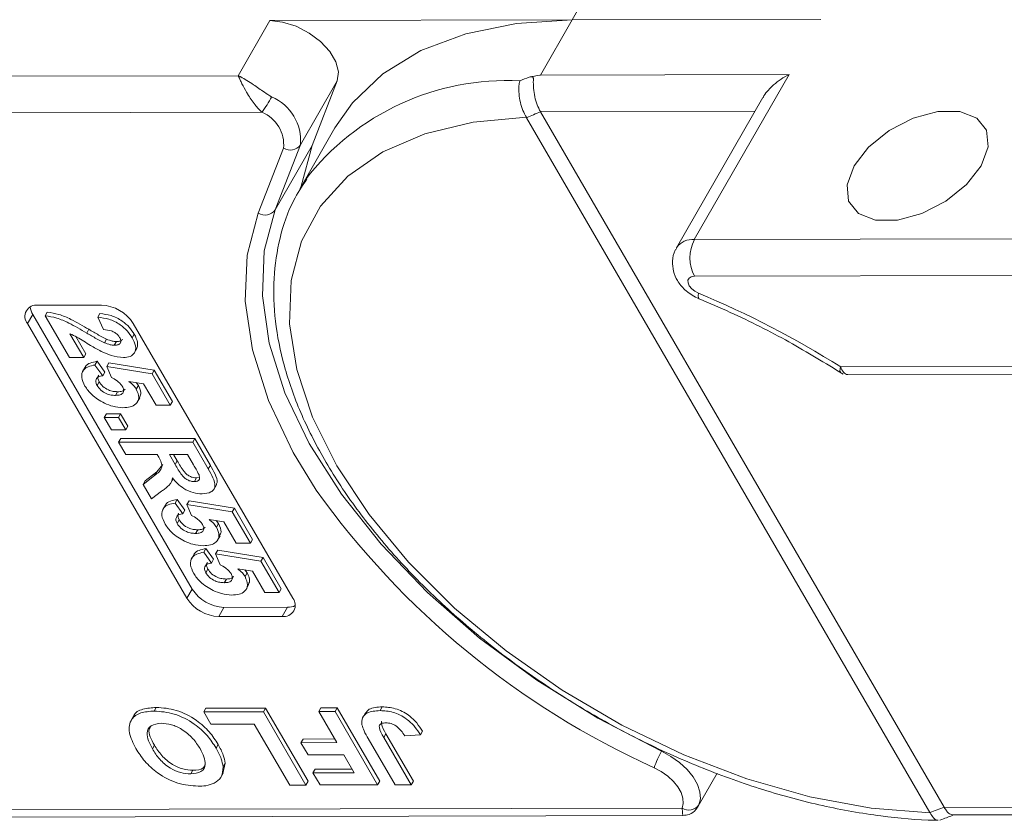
# Model space of a CAD drawing. Header units: millimetres. Extents: x 2628 to 3550, y -116 to 536.
# Tile 46 of 48: x 3377 to 3407, y 354 to 379. Entities that reach past the tile are written whole.
import ezdxf

# ---------------------------------------------------------------- set-up
doc = ezdxf.new("R2010")
doc.units = ezdxf.units.MM

msp = doc.modelspace()

# ---------------------------------------------------------------- linework, layer by layer
at = {"color": 7, "linetype": 'Continuous', "lineweight": 15}
for p, q in [((3394.123, 379.064), (3395.262, 381.046)), ((3384.803, 379.043), (3394.123, 379.064)), ((3393.147, 377.365), (3394.123, 379.064)), ((3401.799, 379.081), (3394.123, 379.064)), ((3384.803, 379.043), (3383.827, 377.344)), ((3383.827, 377.344), (3363.101, 377.298)), ((3393.147, 377.365), (3400.823, 377.382)), ((3400.823, 377.382), (3397.895, 372.285)), ((3385.742, 375.207), (3386.881, 377.189)), ((3386.102, 375.186), (3386.881, 377.189)), ((3400.008, 376.668), (3397.346, 372.035)), ((3363.103, 376.167), (3384.56, 376.215)), ((3392.721, 376.048), (3392.714, 376.059)), ((3405.161, 354.608), (3392.721, 376.048)), ((3399.767, 376.248), (3393.149, 376.234)), ((3393.149, 376.234), (3393.151, 376.23)), ((3405.605, 354.767), (3393.151, 376.23)), ((3386.806, 375.735), (3385.733, 373.866)), ((3385.224, 375.105), (3384.445, 373.102)), ((3384.963, 373.204), (3385.742, 375.207)), ((3386.102, 375.186), (3384.963, 373.204)), ((3385.771, 373.932), (3386.102, 375.186)), ((3385.733, 373.866), (3385.897, 374.134)), ((3397.895, 372.285), (3419.482, 372.333)), ((3419.484, 371.201), (3397.897, 371.153)), ((3377.649, 370.259), (3379.609, 370.263)), ((3377.487, 369.976), (3377.324, 369.693)), ((3382.404, 361.501), (3377.487, 369.976)), ((3377.869, 369.936), (3377.935, 370.049)), ((3379.495, 369.889), (3379.56, 370.002)), ((3382.242, 361.218), (3377.324, 369.693)), ((3378.62, 368.643), (3377.869, 369.936)), ((3379.673, 369.509), (3379.495, 369.889)), ((3380.59, 369.7), (3385.508, 361.225)), ((3378.633, 369.379), (3379.059, 368.644)), ((3379.152, 369.403), (3379.217, 369.517)), ((3380.554, 369.255), (3380.619, 369.368)), ((3378.814, 369.292), (3379.124, 368.757)), ((3379.696, 369.102), (3379.761, 369.215)), ((3380.004, 369.027), (3380.069, 369.14)), ((3379.059, 368.644), (3379.124, 368.757)), ((3380.619, 368.783), (3380.7, 368.924)), ((3379.059, 368.644), (3378.62, 368.643)), ((3379.406, 368.416), (3379.471, 368.53)), ((3379.471, 368.53), (3379.712, 368.2)), ((3379.773, 368.366), (3379.839, 368.48)), ((3379.839, 368.48), (3381.236, 368.254)), ((3379.108, 368.353), (3379.026, 368.212)), ((3379.406, 368.416), (3379.647, 368.087)), ((3379.647, 368.087), (3379.712, 368.2)), ((3379.912, 368.034), (3379.773, 368.366)), ((3379.773, 368.366), (3381.171, 368.141)), ((3381.171, 368.141), (3381.236, 368.254)), ((3381.171, 368.141), (3381.73, 367.178)), ((3381.236, 368.254), (3381.795, 367.291)), ((3402.409, 368.358), (3419.497, 368.396)), ((3402.631, 368.124), (3419.362, 368.162)), ((3379.47, 367.784), (3379.535, 367.898)), ((3380.908, 367.835), (3380.455, 367.912)), ((3380.679, 367.874), (3380.747, 367.781)), ((3381.29, 367.177), (3380.908, 367.835)), ((3380.041, 367.478), (3380.106, 367.592)), ((3380.682, 367.668), (3380.747, 367.781)), ((3380.712, 367.267), (3380.793, 367.408)), ((3381.73, 367.178), (3381.795, 367.291)), ((3379.694, 366.792), (3379.759, 366.906)), ((3379.759, 366.906), (3380.198, 366.907)), ((3380.133, 366.793), (3380.198, 366.907)), ((3380.198, 366.907), (3380.419, 366.526)), ((3381.73, 367.178), (3381.29, 367.177)), ((3379.694, 366.792), (3380.133, 366.793)), ((3379.914, 366.412), (3379.694, 366.792)), ((3380.133, 366.793), (3380.354, 366.413)), ((3380.354, 366.413), (3379.914, 366.412)), ((3380.354, 366.413), (3380.419, 366.526)), ((3380.135, 366.032), (3380.2, 366.145)), ((3380.135, 366.032), (3382.421, 366.037)), ((3380.356, 365.651), (3380.135, 366.032)), ((3380.2, 366.145), (3382.486, 366.15)), ((3382.421, 366.037), (3382.486, 366.15)), ((3382.421, 366.037), (3382.903, 365.207)), ((3382.486, 366.15), (3382.968, 365.32)), ((3381.323, 365.654), (3380.356, 365.651)), ((3381.372, 365.568), (3381.323, 365.654)), ((3382.261, 365.656), (3381.704, 365.654)), ((3381.704, 365.654), (3381.882, 365.348)), ((3381.834, 365.655), (3381.947, 365.461)), ((3381.882, 365.348), (3381.947, 365.461)), ((3382.448, 365.332), (3382.261, 365.656)), ((3380.957, 364.84), (3381.313, 365.123)), ((3381.248, 365.009), (3381.313, 365.123)), ((3381.313, 365.123), (3381.505, 365.349)), ((3382.903, 365.207), (3382.968, 365.32)), ((3380.892, 364.727), (3381.248, 365.009)), ((3380.892, 364.727), (3380.957, 364.84)), ((3381.737, 364.76), (3381.818, 364.902)), ((3382.474, 364.818), (3382.539, 364.932)), ((3382.539, 364.932), (3382.596, 364.942)), ((3381.15, 364.282), (3380.892, 364.727)), ((3381.463, 364.523), (3381.15, 364.282)), ((3383.072, 364.577), (3383.154, 364.719)), ((3381.878, 364.157), (3381.943, 364.27)), ((3381.943, 364.27), (3382.183, 363.941)), ((3382.245, 364.107), (3382.31, 364.22)), ((3382.31, 364.22), (3383.707, 363.995)), ((3381.579, 364.094), (3381.498, 363.952)), ((3381.878, 364.157), (3382.118, 363.828)), ((3382.118, 363.828), (3382.183, 363.941)), ((3382.384, 363.775), (3382.245, 364.107)), ((3382.245, 364.107), (3383.642, 363.882)), ((3383.642, 363.882), (3383.707, 363.995)), ((3383.642, 363.882), (3384.201, 362.918)), ((3383.707, 363.995), (3384.266, 363.032)), ((3381.942, 363.525), (3382.007, 363.638)), ((3383.38, 363.576), (3382.926, 363.652)), ((3383.15, 363.615), (3383.219, 363.522)), ((3383.762, 362.917), (3383.38, 363.576)), ((3382.512, 363.219), (3382.577, 363.332)), ((3383.154, 363.409), (3383.219, 363.522)), ((3383.183, 363.007), (3383.265, 363.149)), ((3384.201, 362.918), (3384.266, 363.032)), ((3382.76, 362.636), (3382.825, 362.749)), ((3382.825, 362.749), (3383.066, 362.42)), ((3383.128, 362.586), (3383.193, 362.699)), ((3383.193, 362.699), (3384.59, 362.474)), ((3384.201, 362.918), (3383.762, 362.917)), ((3382.462, 362.573), (3382.38, 362.431)), ((3382.76, 362.636), (3383.001, 362.306)), ((3383.001, 362.306), (3383.066, 362.42)), ((3383.266, 362.254), (3383.128, 362.586)), ((3383.128, 362.586), (3384.525, 362.361)), ((3384.525, 362.361), (3384.59, 362.474)), ((3384.525, 362.361), (3385.084, 361.397)), ((3384.59, 362.474), (3385.149, 361.51)), ((3382.824, 362.004), (3382.889, 362.117)), ((3384.262, 362.055), (3383.809, 362.131)), ((3384.033, 362.093), (3384.101, 362.001)), ((3384.644, 361.396), (3384.262, 362.055)), ((3383.395, 361.698), (3383.46, 361.811)), ((3384.036, 361.887), (3384.101, 362.001)), ((3382.404, 361.501), (3382.242, 361.218)), ((3384.066, 361.486), (3384.147, 361.628)), ((3385.084, 361.397), (3385.149, 361.51)), ((3385.084, 361.397), (3384.644, 361.396)), ((3383.385, 360.937), (3383.223, 360.654)), ((3385.345, 360.942), (3383.385, 360.937)), ((3385.345, 360.942), (3385.182, 360.658)), ((3385.182, 360.658), (3383.223, 360.654)), ((3381.234, 357.737), (3381.299, 357.85)), ((3382.762, 357.711), (3382.827, 357.824)), ((3382.827, 357.824), (3384.669, 357.829)), ((3384.604, 357.715), (3384.669, 357.829)), ((3384.669, 357.829), (3385.981, 355.569)), ((3386.313, 357.719), (3386.378, 357.832)), ((3386.378, 357.832), (3386.88, 357.833)), ((3386.815, 357.72), (3386.88, 357.833)), ((3386.88, 357.833), (3388.191, 355.573)), ((3388.202, 357.752), (3388.267, 357.866)), ((3380.597, 357.576), (3380.516, 357.435)), ((3382.762, 357.711), (3384.604, 357.715)), ((3382.98, 357.335), (3382.762, 357.711)), ((3384.604, 357.715), (3385.916, 355.455)), ((3386.313, 357.719), (3386.815, 357.72)), ((3386.867, 356.763), (3386.313, 357.719)), ((3386.815, 357.72), (3388.126, 355.46)), ((3387.747, 357.68), (3387.666, 357.538)), ((3384.32, 357.337), (3382.98, 357.335)), ((3385.413, 355.454), (3384.32, 357.337)), ((3388.662, 355.461), (3387.836, 356.886)), ((3388.316, 356.925), (3388.381, 357.038)), ((3388.316, 356.925), (3389.165, 355.462)), ((3388.381, 357.038), (3389.23, 355.576)), ((3389.446, 357.001), (3388.96, 356.971)), ((3389.446, 357.001), (3389.511, 357.114)), ((3381.178, 356.568), (3381.243, 356.682)), ((3383.142, 356.594), (3383.207, 356.707)), ((3385.762, 356.76), (3385.827, 356.874)), ((3385.762, 356.76), (3386.867, 356.763)), ((3385.981, 356.384), (3385.762, 356.76)), ((3385.827, 356.874), (3386.802, 356.876)), ((3387.086, 356.386), (3385.981, 356.384)), ((3387.405, 355.836), (3387.086, 356.386)), ((3383.423, 356.133), (3383.352, 355.806)), ((3383.358, 356.019), (3383.423, 356.133)), ((3382.362, 355.796), (3382.427, 355.909)), ((3383.28, 355.678), (3383.361, 355.82)), ((3386.132, 355.833), (3386.198, 355.946)), ((3386.132, 355.833), (3387.405, 355.836)), ((3386.351, 355.456), (3386.132, 355.833)), ((3386.198, 355.946), (3387.34, 355.949)), ((3398.015, 354.801), (3398.599, 355.817)), ((3385.916, 355.455), (3385.413, 355.454)), ((3385.916, 355.455), (3385.981, 355.569)), ((3388.126, 355.46), (3386.351, 355.456)), ((3388.126, 355.46), (3388.191, 355.573)), ((3389.165, 355.462), (3388.662, 355.461)), ((3389.165, 355.462), (3389.23, 355.576)), ((3405.605, 354.767), (3405.607, 354.763)), ((3405.607, 354.763), (3411.571, 354.777)), ((3397.52, 354.745), (3375.561, 354.697)), ((3375.888, 354.463), (3397.539, 354.511)), ((3405.168, 354.597), (3405.161, 354.608)), ((3405.875, 354.53), (3411.437, 354.542))]:
    msp.add_line(p, q, dxfattribs=at)
at = {"color": 7, "linetype": 'Continuous', "lineweight": 15, "flags": 128}
for points in [[(3394.123, 379.064), (3392.405, 378.955), (3390.842, 378.637), (3389.461, 378.117), (3388.29, 377.404), (3387.349, 376.511), (3386.806, 375.735)], [(3386.881, 377.189), (3386.919, 377.461), (3386.84, 377.769), (3386.651, 378.088), (3386.366, 378.394), (3386.009, 378.661), (3385.608, 378.868), (3385.195, 378.999), (3384.803, 379.043)], [(3392.714, 376.059), (3391.068, 375.909), (3389.582, 375.55), (3388.288, 374.991), (3387.209, 374.242), (3386.368, 373.317), (3385.781, 372.236), (3385.459, 371.019), (3385.408, 369.69), (3385.63, 368.275), (3386.121, 366.803), (3386.87, 365.301), (3387.863, 363.8), (3389.081, 362.329), (3390.499, 360.917), (3392.089, 359.592), (3393.821, 358.379), (3395.661, 357.303), (3397.571, 356.385), (3399.515, 355.642), (3401.454, 355.09), (3403.351, 354.739), (3405.168, 354.597)], [(3402.821, 374.558), (3402.605, 373.977), (3402.652, 373.467), (3402.956, 373.089), (3403.479, 372.889), (3404.16, 372.89), (3404.915, 373.093), (3405.654, 373.474), (3406.288, 373.986), (3406.74, 374.567), (3406.956, 375.148), (3406.909, 375.658), (3406.606, 376.036), (3406.082, 376.237), (3405.402, 376.235), (3404.646, 376.032), (3403.907, 375.651), (3403.273, 375.14), (3402.821, 374.558)], [(3384.445, 373.102), (3384.103, 371.802), (3384.042, 370.387), (3384.261, 368.882), (3384.757, 367.316), (3385.521, 365.716), (3386.232, 364.555)], [(3396.883, 356.498), (3394.917, 357.518), (3393.035, 358.69), (3391.272, 359.991), (3389.66, 361.399), (3388.23, 362.887), (3387.007, 364.428), (3386.013, 365.994), (3385.268, 367.556), (3384.783, 369.085), (3384.57, 370.554), (3384.63, 371.935), (3384.963, 373.204)], [(3398.024, 370.632), (3397.911, 370.692), (3397.814, 370.77), (3397.741, 370.859), (3397.702, 370.949), (3397.699, 371.031), (3397.734, 371.096), (3397.802, 371.139), (3397.897, 371.153)], [(3398.024, 370.632), (3398.016, 370.55), (3398.021, 370.492), (3398.038, 370.462), (3398.044, 370.459)], [(3396.883, 356.498), (3397.174, 356.339), (3397.44, 356.149), (3397.672, 355.935), (3397.859, 355.706), (3397.994, 355.473), (3398.069, 355.244), (3398.083, 355.031), (3398.035, 354.841)], [(3396.656, 355.988), (3396.874, 355.869), (3397.074, 355.727), (3397.248, 355.566), (3397.388, 355.395), (3397.489, 355.219), (3397.545, 355.048), (3397.556, 354.888), (3397.52, 354.745)]]:
    msp.add_lwpolyline(points, dxfattribs=at)
at = {"color": 7, "linetype": 'Continuous', "lineweight": 15}
for centre, radius, start, end in [((3392.12, 369.337), 7.857, 87.1317, 142.3744), ((3378.814, 380.157), 6.969, 325.5444, 330.1305), ((3384.294, 375.345), 1.455, 354.5664, 67.2376), ((3384.138, 375.208), 1.091, 354.5664, 67.2376), ((3385.428, 375.438), 0.391, 238.5972, 323.7029), ((3384.649, 373.435), 0.391, 238.5972, 323.7029), ((3397.826, 371.708), 0.581, 83.1821, 145.5728), ((3398.988, 371.721), 1.229, 152.7297, 207.5188), ((3386.736, 343.496), 29.391, 57.7723, 67.413), ((3377.594, 369.914), 0.349, 80.921, 219.3383), ((3379.556, 369.035), 1.229, 32.7297, 87.5188), ((3377.918, 370.248), 0.51, 184.4162, 212.2288), ((3407.363, 379.641), 25.964, 215.5235, 245.6452), ((3383.439, 362.165), 1.229, 212.7297, 267.5188), ((3383.276, 361.882), 1.229, 212.7297, 267.5188), ((3385.237, 361.003), 0.349, 260.921, 39.3383), ((3385.362, 361.451), 0.51, 268.0228, 295.8286), ((3399.269, 355.127), 2.751, 150.1208, 161.7639), ((3397.726, 355.067), 0.383, 237.2666, 323.7036)]:
    msp.add_arc(centre, radius, start, end, dxfattribs=at)
for centre, major_axis, ratio, start_param, end_param in [((3399.754, 366.152), (17.725, 3.323), 0.703772, 1.838917, 1.85659), ((3399.799, 365.663), (16.947, 3.779), 0.697943, 1.814389, 1.84176), ((3399.799, 365.663), (16.947, 3.779), 0.697943, 4.875973, 4.903344)]:
    msp.add_ellipse(centre, major_axis=major_axis, ratio=ratio, start_param=start_param, end_param=end_param, dxfattribs=at)
for points, knots in [([(3383.827, 377.344), (3383.829, 377.344), (3383.834, 377.341), (3383.854, 377.331), (3383.878, 377.32), (3384.015, 377.247), (3384.252, 377.099), (3384.584, 376.864), (3384.781, 376.736), (3384.857, 376.687)], [0, 0, 0, 0, 0.005088, 0.020369, 0.070807, 0.089086, 0.500311, 0.809226, 1, 1, 1, 1]), ([(3384.56, 376.215), (3384.524, 376.25), (3384.45, 376.321), (3384.337, 376.454), (3384.223, 376.609), (3384.139, 376.74), (3384.039, 376.907), (3383.959, 377.058), (3383.893, 377.196), (3383.866, 377.256), (3383.851, 377.289), (3383.843, 377.307), (3383.836, 377.323), (3383.832, 377.333), (3383.83, 377.338), (3383.828, 377.342), (3383.828, 377.343), (3383.827, 377.344)], [0, 0, 0, 0, 0.101029, 0.204946, 0.337168, 0.474297, 0.5162, 0.743651, 0.85309, 0.914248, 0.93217, 0.960137, 0.976545, 0.986194, 0.994698, 0.995932, 1, 1, 1, 1]), ([(3392.803, 377.301), (3392.911, 377.322), (3393.025, 377.343), (3393.14, 377.364), (3393.147, 377.365)], [0, 0, 0, 0, 0.94198, 1, 1, 1, 1]), ([(3392.803, 377.301), (3392.825, 377.305), (3392.858, 377.311), (3392.896, 377.311), (3392.915, 377.303), (3392.927, 377.284), (3392.93, 377.251), (3392.928, 377.149), (3392.928, 376.961), (3392.969, 376.696), (3393.043, 376.438), (3393.114, 376.302), (3393.149, 376.234)], [0, 0, 0, 0, 0.055733, 0.084124, 0.103153, 0.122049, 0.158109, 0.20608, 0.410942, 0.609388, 0.804636, 1, 1, 1, 1]), ([(3400.823, 377.382), (3400.821, 377.381), (3400.734, 377.337), (3400.565, 377.238), (3400.349, 377.075), (3400.176, 376.9), (3400.058, 376.766), (3400.023, 376.684), (3400.014, 376.665)], [0, 0, 0, 0, 0.005387, 0.256651, 0.513735, 0.721935, 0.935345, 1, 1, 1, 1]), ([(3392.513, 377.184), (3392.513, 377.183), (3392.5, 377.135), (3392.479, 377.012), (3392.48, 376.785), (3392.524, 376.52), (3392.602, 376.263), (3392.677, 376.127), (3392.714, 376.059)], [0, 0, 0, 0, 0.0057799, 0.1637764, 0.3793246, 0.5883639, 0.7941222, 1, 1, 1, 1]), ([(3385.94, 374.146), (3385.796, 373.93), (3385.427, 373.375), (3385.084, 372.343), (3384.891, 371.096), (3384.938, 369.767), (3385.214, 368.379), (3385.72, 366.948), (3386.449, 365.499), (3387.389, 364.055), (3388.523, 362.641), (3389.831, 361.28), (3391.291, 359.993), (3392.881, 358.798), (3394.574, 357.715), (3396.346, 356.758), (3398.169, 355.944), (3400.014, 355.285), (3401.855, 354.79), (3403.63, 354.48), (3404.807, 354.376), (3405.38, 354.366), (3405.417, 354.366)], [0, 0, 0, 0, 0.032948, 0.084626, 0.136361, 0.188637, 0.241669, 0.295356, 0.349443, 0.403696, 0.457945, 0.512136, 0.566263, 0.620337, 0.674379, 0.728415, 0.782466, 0.836555, 0.890706, 0.944946, 0.996431, 1, 1, 1, 1]), ([(3397.357, 372.03), (3397.34, 372.007), (3397.252, 371.891), (3397.209, 371.631), (3397.237, 371.306), (3397.371, 370.999), (3397.611, 370.708), (3397.863, 370.537), (3398.022, 370.469), (3398.043, 370.46)], [0, 0, 0, 0, 0.044462, 0.223663, 0.386177, 0.550689, 0.736549, 0.964805, 1, 1, 1, 1]), ([(3398.043, 370.46), (3398.364, 370.322), (3399.299, 369.921), (3400.803, 369.166), (3401.933, 368.473), (3402.486, 368.135)], [0, 0, 0, 0, 0.210903, 0.614122, 1, 1, 1, 1]), ([(3377.935, 370.049), (3378.054, 370.031), (3378.293, 369.994), (3378.736, 369.798), (3379.034, 369.624), (3379.217, 369.517)], [0, 0, 0, 0, 0.279551, 0.559332, 1, 1, 1, 1]), ([(3379.56, 370.002), (3379.673, 369.989), (3379.898, 369.962), (3380.235, 369.8), (3380.478, 369.583), (3380.572, 369.44), (3380.619, 369.368)], [0, 0, 0, 0, 0.280752, 0.55897, 0.779275, 1, 1, 1, 1]), ([(3377.869, 369.936), (3377.989, 369.918), (3378.228, 369.881), (3378.671, 369.685), (3378.969, 369.51), (3379.152, 369.403)], [0, 0, 0, 0, 0.279551, 0.559332, 1, 1, 1, 1]), ([(3379.495, 369.889), (3379.608, 369.876), (3379.833, 369.849), (3380.17, 369.686), (3380.413, 369.47), (3380.507, 369.327), (3380.554, 369.255)], [0, 0, 0, 0, 0.280752, 0.55897, 0.779275, 1, 1, 1, 1]), ([(3379.599, 368.837), (3379.489, 368.897), (3379.307, 368.997), (3379.062, 369.148), (3378.854, 369.279), (3378.707, 369.345), (3378.633, 369.379)], [0, 0, 0, 0, 0.339985, 0.560186, 0.78038, 1, 1, 1, 1]), ([(3379.152, 369.403), (3379.252, 369.344), (3379.43, 369.237), (3379.615, 369.143), (3379.696, 369.102)], [0, 0, 0, 0, 0.560235, 1, 1, 1, 1]), ([(3379.217, 369.517), (3379.317, 369.457), (3379.495, 369.351), (3379.68, 369.256), (3379.761, 369.215)], [0, 0, 0, 0, 0.560235, 1, 1, 1, 1]), ([(3380.168, 369.262), (3380.15, 369.29), (3380.114, 369.345), (3380.022, 369.419), (3379.867, 369.493), (3379.753, 369.502), (3379.673, 369.509)], [0, 0, 0, 0, 0.187236, 0.374084, 0.560696, 1, 1, 1, 1]), ([(3380.619, 369.368), (3380.664, 369.281), (3380.753, 369.111), (3380.71, 368.977), (3380.689, 368.911)], [0, 0, 0, 0, 0.511088, 1, 1, 1, 1]), ([(3379.696, 369.102), (3379.756, 369.079), (3379.862, 369.037), (3379.961, 369.03), (3380.004, 369.027)], [0, 0, 0, 0, 0.560117, 1, 1, 1, 1]), ([(3379.761, 369.215), (3379.821, 369.192), (3379.927, 369.151), (3380.026, 369.143), (3380.069, 369.14)], [0, 0, 0, 0, 0.560117, 1, 1, 1, 1]), ([(3380.004, 369.027), (3380.046, 369.029), (3380.13, 369.033), (3380.204, 369.089), (3380.212, 369.174), (3380.183, 369.233), (3380.168, 369.262)], [0, 0, 0, 0, 0.280664, 0.559461, 0.779366, 1, 1, 1, 1]), ([(3380.069, 369.14), (3380.112, 369.142), (3380.195, 369.144), (3380.236, 369.189), (3380.256, 369.21)], [0, 0, 0, 0, 0.520649, 1, 1, 1, 1]), ([(3380.554, 369.255), (3380.597, 369.169), (3380.683, 368.998), (3380.65, 368.791), (3380.506, 368.666), (3380.358, 368.653), (3380.284, 368.647)], [0, 0, 0, 0, 0.280568, 0.55975, 0.779795, 1, 1, 1, 1]), ([(3380.284, 368.647), (3380.159, 368.66), (3379.935, 368.682), (3379.702, 368.79), (3379.599, 368.837)], [0, 0, 0, 0, 0.558458, 1, 1, 1, 1]), ([(3379.11, 368.335), (3379.112, 368.345), (3379.125, 368.415), (3379.257, 368.487), (3379.4, 368.515), (3379.471, 368.53)], [0, 0, 0, 0, 0.083502, 0.541367, 1, 1, 1, 1]), ([(3379.098, 367.768), (3379.054, 367.859), (3378.967, 368.041), (3379.025, 368.253), (3379.186, 368.376), (3379.333, 368.403), (3379.406, 368.416)], [0, 0, 0, 0, 0.279948, 0.559031, 0.779331, 1, 1, 1, 1]), ([(3402.402, 368.203), (3402.395, 368.207), (3402.377, 368.217), (3402.394, 368.299), (3402.409, 368.357), (3402.409, 368.358)], [0, 0, 0, 0, 0.397526, 0.989199, 1, 1, 1, 1]), ([(3402.409, 368.358), (3402.41, 368.357), (3402.432, 368.287), (3402.493, 368.179), (3402.577, 368.115), (3402.627, 368.127), (3402.631, 368.128)], [0, 0, 0, 0, 0.008584, 0.478951, 0.95393, 1, 1, 1, 1]), ([(3379.647, 368.087), (3379.601, 368.078), (3379.511, 368.061), (3379.441, 367.984), (3379.422, 367.888), (3379.454, 367.819), (3379.47, 367.784)], [0, 0, 0, 0, 0.2802995, 0.5599611, 0.7800424, 1, 1, 1, 1]), ([(3379.521, 368.098), (3379.518, 368.094), (3379.493, 368.07), (3379.49, 368), (3379.52, 367.932), (3379.535, 367.898)], [0, 0, 0, 0, 0.083768, 0.542013, 1, 1, 1, 1]), ([(3379.535, 367.898), (3379.57, 367.849), (3379.639, 367.753), (3379.808, 367.644), (3379.971, 367.597), (3380.061, 367.594), (3380.106, 367.592)], [0, 0, 0, 0, 0.279573, 0.558664, 0.778923, 1, 1, 1, 1]), ([(3380.249, 367.758), (3380.228, 367.788), (3380.186, 367.849), (3380.07, 367.949), (3379.972, 368.002), (3379.912, 368.034)], [0, 0, 0, 0, 0.279963, 0.560065, 1, 1, 1, 1]), ([(3380.455, 367.912), (3380.507, 367.869), (3380.599, 367.792), (3380.657, 367.706), (3380.682, 367.668)], [0, 0, 0, 0, 0.559888, 1, 1, 1, 1]), ([(3379.7, 367.237), (3379.556, 367.32), (3379.298, 367.468), (3379.16, 367.676), (3379.098, 367.768)], [0, 0, 0, 0, 0.558353, 1, 1, 1, 1]), ([(3379.47, 367.784), (3379.505, 367.736), (3379.574, 367.639), (3379.743, 367.531), (3379.906, 367.484), (3379.996, 367.48), (3380.041, 367.478)], [0, 0, 0, 0, 0.279573, 0.558664, 0.778923, 1, 1, 1, 1]), ([(3380.041, 367.478), (3380.091, 367.481), (3380.193, 367.486), (3380.286, 367.551), (3380.301, 367.652), (3380.266, 367.722), (3380.249, 367.758)], [0, 0, 0, 0, 0.280898, 0.55946, 0.779497, 1, 1, 1, 1]), ([(3380.106, 367.592), (3380.158, 367.593), (3380.259, 367.596), (3380.311, 367.648), (3380.336, 367.673)], [0, 0, 0, 0, 0.518665, 1, 1, 1, 1]), ([(3380.682, 367.668), (3380.72, 367.578), (3380.796, 367.399), (3380.693, 367.211), (3380.508, 367.112), (3380.35, 367.103), (3380.271, 367.098)], [0, 0, 0, 0, 0.279007, 0.558619, 0.779074, 1, 1, 1, 1]), ([(3380.747, 367.781), (3380.79, 367.689), (3380.859, 367.541), (3380.793, 367.441), (3380.767, 367.404)], [0, 0, 0, 0, 0.621608, 1, 1, 1, 1]), ([(3380.271, 367.098), (3380.168, 367.105), (3379.983, 367.118), (3379.787, 367.201), (3379.7, 367.237)], [0, 0, 0, 0, 0.559534, 1, 1, 1, 1]), ([(3381.248, 365.009), (3381.345, 365.081), (3381.481, 365.18), (3381.467, 365.408), (3381.404, 365.515), (3381.372, 365.568)], [0, 0, 0, 0, 0.561022, 0.779295, 1, 1, 1, 1]), ([(3381.947, 365.461), (3382.007, 365.349), (3382.083, 365.21), (3382.228, 365.047), (3382.327, 364.979), (3382.439, 364.937), (3382.505, 364.934), (3382.539, 364.932)], [0, 0, 0, 0, 0.500962, 0.625785, 0.750436, 0.875032, 1, 1, 1, 1]), ([(3381.882, 365.348), (3381.942, 365.236), (3382.018, 365.096), (3382.163, 364.933), (3382.262, 364.866), (3382.373, 364.824), (3382.44, 364.82), (3382.474, 364.818)], [0, 0, 0, 0, 0.500962, 0.625785, 0.750436, 0.875032, 1, 1, 1, 1]), ([(3382.616, 365.03), (3382.586, 365.087), (3382.533, 365.187), (3382.474, 365.288), (3382.448, 365.332)], [0, 0, 0, 0, 0.559921, 1, 1, 1, 1]), ([(3382.903, 365.207), (3382.953, 365.117), (3383.054, 364.938), (3383.132, 364.709), (3383.076, 364.569), (3382.961, 364.466), (3382.813, 364.449), (3382.715, 364.438)], [0, 0, 0, 0, 0.251143, 0.500527, 0.625735, 0.75105, 1, 1, 1, 1]), ([(3382.968, 365.32), (3383.017, 365.231), (3383.117, 365.053), (3383.2, 364.828), (3383.155, 364.734), (3383.141, 364.707)], [0, 0, 0, 0, 0.417329, 0.831734, 1, 1, 1, 1]), ([(3381.798, 364.933), (3381.783, 364.872), (3381.759, 364.773), (3381.661, 364.671), (3381.566, 364.594), (3381.498, 364.547), (3381.463, 364.523)], [0, 0, 0, 0, 0.339579, 0.559591, 0.779787, 1, 1, 1, 1]), ([(3382.715, 364.438), (3382.622, 364.445), (3382.439, 364.457), (3382.155, 364.585), (3381.941, 364.757), (3381.846, 364.874), (3381.798, 364.933)], [0, 0, 0, 0, 0.2799536, 0.5589329, 0.7791735, 1, 1, 1, 1]), ([(3382.474, 364.818), (3382.509, 364.821), (3382.581, 364.827), (3382.652, 364.899), (3382.63, 364.98), (3382.616, 365.03)], [0, 0, 0, 0, 0.281129, 0.561183, 1, 1, 1, 1]), ([(3381.581, 364.075), (3381.583, 364.086), (3381.597, 364.156), (3381.729, 364.227), (3381.871, 364.256), (3381.943, 364.27)], [0, 0, 0, 0, 0.083502, 0.541367, 1, 1, 1, 1]), ([(3381.57, 363.508), (3381.526, 363.599), (3381.438, 363.781), (3381.496, 363.993), (3381.657, 364.117), (3381.804, 364.144), (3381.878, 364.157)], [0, 0, 0, 0, 0.279948, 0.559031, 0.779331, 1, 1, 1, 1]), ([(3382.118, 363.828), (3382.073, 363.819), (3381.982, 363.802), (3381.912, 363.725), (3381.894, 363.629), (3381.926, 363.56), (3381.942, 363.525)], [0, 0, 0, 0, 0.2803, 0.559961, 0.780042, 1, 1, 1, 1]), ([(3381.993, 363.838), (3381.989, 363.835), (3381.964, 363.811), (3381.961, 363.74), (3381.992, 363.672), (3382.007, 363.638)], [0, 0, 0, 0, 0.083768, 0.542013, 1, 1, 1, 1]), ([(3382.007, 363.638), (3382.041, 363.59), (3382.11, 363.493), (3382.279, 363.385), (3382.442, 363.338), (3382.532, 363.334), (3382.577, 363.332)], [0, 0, 0, 0, 0.2795727, 0.5586639, 0.7789233, 1, 1, 1, 1]), ([(3382.72, 363.499), (3382.699, 363.529), (3382.657, 363.59), (3382.542, 363.69), (3382.443, 363.743), (3382.384, 363.775)], [0, 0, 0, 0, 0.279963, 0.560065, 1, 1, 1, 1]), ([(3382.926, 363.652), (3382.978, 363.61), (3383.07, 363.533), (3383.128, 363.447), (3383.154, 363.409)], [0, 0, 0, 0, 0.559888, 1, 1, 1, 1]), ([(3382.172, 362.978), (3382.028, 363.061), (3381.77, 363.209), (3381.631, 363.417), (3381.57, 363.508)], [0, 0, 0, 0, 0.558353, 1, 1, 1, 1]), ([(3381.942, 363.525), (3381.976, 363.477), (3382.045, 363.38), (3382.214, 363.272), (3382.377, 363.225), (3382.467, 363.221), (3382.512, 363.219)], [0, 0, 0, 0, 0.279573, 0.558664, 0.778923, 1, 1, 1, 1]), ([(3382.512, 363.219), (3382.563, 363.222), (3382.664, 363.226), (3382.757, 363.291), (3382.772, 363.392), (3382.737, 363.463), (3382.72, 363.499)], [0, 0, 0, 0, 0.280898, 0.55946, 0.779497, 1, 1, 1, 1]), ([(3382.577, 363.332), (3382.629, 363.334), (3382.73, 363.337), (3382.783, 363.389), (3382.808, 363.414)], [0, 0, 0, 0, 0.518665, 1, 1, 1, 1]), ([(3383.154, 363.409), (3383.192, 363.319), (3383.267, 363.139), (3383.165, 362.952), (3382.979, 362.852), (3382.821, 362.843), (3382.742, 362.839)], [0, 0, 0, 0, 0.279007, 0.558619, 0.779074, 1, 1, 1, 1]), ([(3383.219, 363.522), (3383.262, 363.43), (3383.331, 363.281), (3383.264, 363.182), (3383.239, 363.144)], [0, 0, 0, 0, 0.621608, 1, 1, 1, 1]), ([(3382.742, 362.839), (3382.639, 362.846), (3382.455, 362.859), (3382.258, 362.942), (3382.172, 362.978)], [0, 0, 0, 0, 0.559534, 1, 1, 1, 1]), ([(3382.464, 362.554), (3382.466, 362.565), (3382.479, 362.635), (3382.611, 362.706), (3382.754, 362.735), (3382.825, 362.749)], [0, 0, 0, 0, 0.083502, 0.541367, 1, 1, 1, 1]), ([(3382.452, 361.987), (3382.408, 362.078), (3382.321, 362.26), (3382.379, 362.472), (3382.54, 362.596), (3382.687, 362.623), (3382.76, 362.636)], [0, 0, 0, 0, 0.2799484, 0.5590305, 0.7793307, 1, 1, 1, 1]), ([(3383.001, 362.306), (3382.956, 362.298), (3382.865, 362.281), (3382.795, 362.204), (3382.777, 362.108), (3382.808, 362.038), (3382.824, 362.004)], [0, 0, 0, 0, 0.2802995, 0.5599611, 0.7800424, 1, 1, 1, 1]), ([(3382.875, 362.317), (3382.872, 362.313), (3382.847, 362.29), (3382.844, 362.219), (3382.874, 362.151), (3382.889, 362.117)], [0, 0, 0, 0, 0.083768, 0.542013, 1, 1, 1, 1]), ([(3382.889, 362.117), (3382.924, 362.069), (3382.993, 361.972), (3383.162, 361.864), (3383.325, 361.817), (3383.415, 361.813), (3383.46, 361.811)], [0, 0, 0, 0, 0.279573, 0.558664, 0.778923, 1, 1, 1, 1]), ([(3383.603, 361.977), (3383.582, 362.008), (3383.54, 362.069), (3383.424, 362.168), (3383.326, 362.221), (3383.266, 362.254)], [0, 0, 0, 0, 0.279963, 0.560065, 1, 1, 1, 1]), ([(3383.809, 362.131), (3383.861, 362.088), (3383.953, 362.012), (3384.011, 361.926), (3384.036, 361.887)], [0, 0, 0, 0, 0.559888, 1, 1, 1, 1]), ([(3383.055, 361.457), (3382.91, 361.54), (3382.652, 361.688), (3382.514, 361.895), (3382.452, 361.987)], [0, 0, 0, 0, 0.558353, 1, 1, 1, 1]), ([(3382.824, 362.004), (3382.859, 361.955), (3382.928, 361.859), (3383.097, 361.751), (3383.26, 361.703), (3383.35, 361.7), (3383.395, 361.698)], [0, 0, 0, 0, 0.279573, 0.558664, 0.778923, 1, 1, 1, 1]), ([(3383.395, 361.698), (3383.446, 361.7), (3383.547, 361.705), (3383.64, 361.77), (3383.655, 361.871), (3383.62, 361.942), (3383.603, 361.977)], [0, 0, 0, 0, 0.280898, 0.55946, 0.779497, 1, 1, 1, 1]), ([(3383.46, 361.811), (3383.512, 361.813), (3383.613, 361.816), (3383.665, 361.868), (3383.69, 361.893)], [0, 0, 0, 0, 0.518665, 1, 1, 1, 1]), ([(3384.036, 361.887), (3384.074, 361.798), (3384.15, 361.618), (3384.048, 361.431), (3383.862, 361.331), (3383.704, 361.322), (3383.625, 361.318)], [0, 0, 0, 0, 0.279007, 0.558619, 0.779074, 1, 1, 1, 1]), ([(3384.101, 362.001), (3384.144, 361.909), (3384.213, 361.76), (3384.147, 361.661), (3384.121, 361.623)], [0, 0, 0, 0, 0.621608, 1, 1, 1, 1]), ([(3383.625, 361.318), (3383.522, 361.325), (3383.337, 361.338), (3383.141, 361.42), (3383.055, 361.457)], [0, 0, 0, 0, 0.559534, 1, 1, 1, 1]), ([(3380.603, 357.556), (3380.605, 357.57), (3380.623, 357.694), (3380.876, 357.814), (3381.158, 357.838), (3381.299, 357.85)], [0, 0, 0, 0, 0.05675, 0.527711, 1, 1, 1, 1]), ([(3381.299, 357.85), (3381.501, 357.835), (3381.905, 357.806), (3382.519, 357.494), (3382.955, 357.099), (3383.123, 356.838), (3383.207, 356.707)], [0, 0, 0, 0, 0.2799425, 0.558704, 0.7790449, 1, 1, 1, 1]), ([(3387.745, 357.661), (3387.781, 357.71), (3387.881, 357.845), (3388.116, 357.858), (3388.267, 357.866)], [0, 0, 0, 0, 0.358473, 1, 1, 1, 1]), ([(3388.267, 357.866), (3388.399, 357.858), (3388.663, 357.842), (3389.072, 357.638), (3389.346, 357.371), (3389.456, 357.2), (3389.511, 357.114)], [0, 0, 0, 0, 0.280246, 0.558416, 0.778827, 1, 1, 1, 1]), ([(3380.669, 356.578), (3380.585, 356.745), (3380.417, 357.079), (3380.487, 357.485), (3380.796, 357.707), (3381.088, 357.727), (3381.234, 357.737)], [0, 0, 0, 0, 0.280551, 0.559488, 0.779434, 1, 1, 1, 1]), ([(3381.234, 357.737), (3381.436, 357.722), (3381.839, 357.693), (3382.454, 357.381), (3382.889, 356.986), (3383.058, 356.725), (3383.142, 356.594)], [0, 0, 0, 0, 0.279942, 0.558704, 0.779045, 1, 1, 1, 1]), ([(3387.643, 357.316), (3387.641, 357.391), (3387.635, 357.542), (3387.818, 357.724), (3388.056, 357.742), (3388.202, 357.752)], [0, 0, 0, 0, 0.280122, 0.560355, 1, 1, 1, 1]), ([(3388.202, 357.752), (3388.334, 357.744), (3388.598, 357.728), (3389.007, 357.524), (3389.281, 357.258), (3389.391, 357.087), (3389.446, 357.001)], [0, 0, 0, 0, 0.280246, 0.558416, 0.778827, 1, 1, 1, 1]), ([(3381.454, 357.36), (3381.338, 357.346), (3381.105, 357.318), (3380.953, 357.018), (3381.093, 356.739), (3381.178, 356.568)], [0, 0, 0, 0, 0.279991, 0.559768, 1, 1, 1, 1]), ([(3381.144, 357.283), (3381.118, 357.247), (3381.011, 357.098), (3381.143, 356.861), (3381.243, 356.682)], [0, 0, 0, 0, 0.241235, 1, 1, 1, 1]), ([(3382.648, 356.578), (3382.58, 356.685), (3382.444, 356.898), (3382.122, 357.17), (3381.76, 357.336), (3381.556, 357.352), (3381.454, 357.36)], [0, 0, 0, 0, 0.281021, 0.560116, 0.779939, 1, 1, 1, 1]), ([(3387.836, 356.886), (3387.789, 356.967), (3387.706, 357.113), (3387.662, 357.254), (3387.643, 357.316)], [0, 0, 0, 0, 0.560294, 1, 1, 1, 1]), ([(3388.388, 357.376), (3388.329, 357.372), (3388.241, 357.366), (3388.177, 357.303), (3388.177, 357.162), (3388.254, 357.031), (3388.316, 356.925)], [0, 0, 0, 0, 0.249396, 0.374426, 0.499454, 1, 1, 1, 1]), ([(3388.256, 357.419), (3388.254, 357.417), (3388.237, 357.4), (3388.252, 357.269), (3388.324, 357.141), (3388.381, 357.038)], [0, 0, 0, 0, 0.024971, 0.219843, 1, 1, 1, 1]), ([(3388.729, 357.252), (3388.699, 357.273), (3388.64, 357.314), (3388.518, 357.366), (3388.437, 357.372), (3388.388, 357.376)], [0, 0, 0, 0, 0.2806722, 0.5608436, 1, 1, 1, 1]), ([(3388.96, 356.971), (3388.926, 357.025), (3388.865, 357.122), (3388.771, 357.212), (3388.729, 357.252)], [0, 0, 0, 0, 0.561018, 1, 1, 1, 1]), ([(3382.586, 355.419), (3382.382, 355.434), (3381.975, 355.466), (3381.357, 355.784), (3380.923, 356.184), (3380.754, 356.447), (3380.669, 356.578)], [0, 0, 0, 0, 0.279831, 0.558669, 0.779006, 1, 1, 1, 1]), ([(3381.243, 356.682), (3381.31, 356.575), (3381.444, 356.363), (3381.761, 356.089), (3382.124, 355.929), (3382.326, 355.916), (3382.427, 355.909)], [0, 0, 0, 0, 0.281087, 0.560013, 0.779691, 1, 1, 1, 1]), ([(3382.362, 355.796), (3382.479, 355.808), (3382.713, 355.833), (3382.874, 356.128), (3382.734, 356.407), (3382.648, 356.578)], [0, 0, 0, 0, 0.280278, 0.559877, 1, 1, 1, 1]), ([(3383.142, 356.594), (3383.202, 356.484), (3383.31, 356.287), (3383.344, 356.101), (3383.358, 356.019)], [0, 0, 0, 0, 0.560171, 1, 1, 1, 1]), ([(3383.207, 356.707), (3383.267, 356.597), (3383.375, 356.4), (3383.409, 356.214), (3383.423, 356.133)], [0, 0, 0, 0, 0.560171, 1, 1, 1, 1]), ([(3381.178, 356.568), (3381.245, 356.462), (3381.378, 356.25), (3381.696, 355.976), (3382.059, 355.816), (3382.261, 355.802), (3382.362, 355.796)], [0, 0, 0, 0, 0.281087, 0.560013, 0.779691, 1, 1, 1, 1]), ([(3382.427, 355.909), (3382.552, 355.917), (3382.742, 355.928), (3382.793, 356.054), (3382.81, 356.097)], [0, 0, 0, 0, 0.659913, 1, 1, 1, 1]), ([(3383.358, 356.019), (3383.351, 355.899), (3383.338, 355.684), (3383.163, 355.562), (3383.086, 355.509)], [0, 0, 0, 0, 0.559956, 1, 1, 1, 1]), ([(3383.086, 355.509), (3383.002, 355.479), (3382.854, 355.426), (3382.668, 355.421), (3382.586, 355.419)], [0, 0, 0, 0, 0.559564, 1, 1, 1, 1]), ([(3397.537, 354.518), (3397.606, 354.522), (3397.757, 354.532), (3397.942, 354.672), (3398.006, 354.793), (3398.032, 354.842)], [0, 0, 0, 0, 0.3278336, 0.7266561, 1, 1, 1, 1]), ([(3405.875, 354.54), (3405.85, 354.54), (3405.787, 354.54), (3405.691, 354.629), (3405.63, 354.726), (3405.607, 354.763)], [0, 0, 0, 0, 0.298319, 0.731116, 1, 1, 1, 1]), ([(3397.539, 354.511), (3397.539, 354.511), (3397.543, 354.508), (3397.536, 354.548), (3397.524, 354.686), (3397.52, 354.745)], [0, 0, 0, 0, 0.0045186, 0.5696109, 1, 1, 1, 1]), ([(3405.417, 354.374), (3405.405, 354.372), (3405.361, 354.363), (3405.271, 354.432), (3405.202, 354.542), (3405.168, 354.597)], [0, 0, 0, 0, 0.149456, 0.574604, 1, 1, 1, 1]), ([(3405.464, 354.372), (3405.486, 354.38), (3405.632, 354.431), (3405.776, 354.484), (3405.898, 354.53)], [0, 0, 0, 0, 0.155556, 1, 1, 1, 1])]:
    msp.add_open_spline(points, degree=3, knots=knots, dxfattribs=at)

doc.saveas('drawing.dxf')
